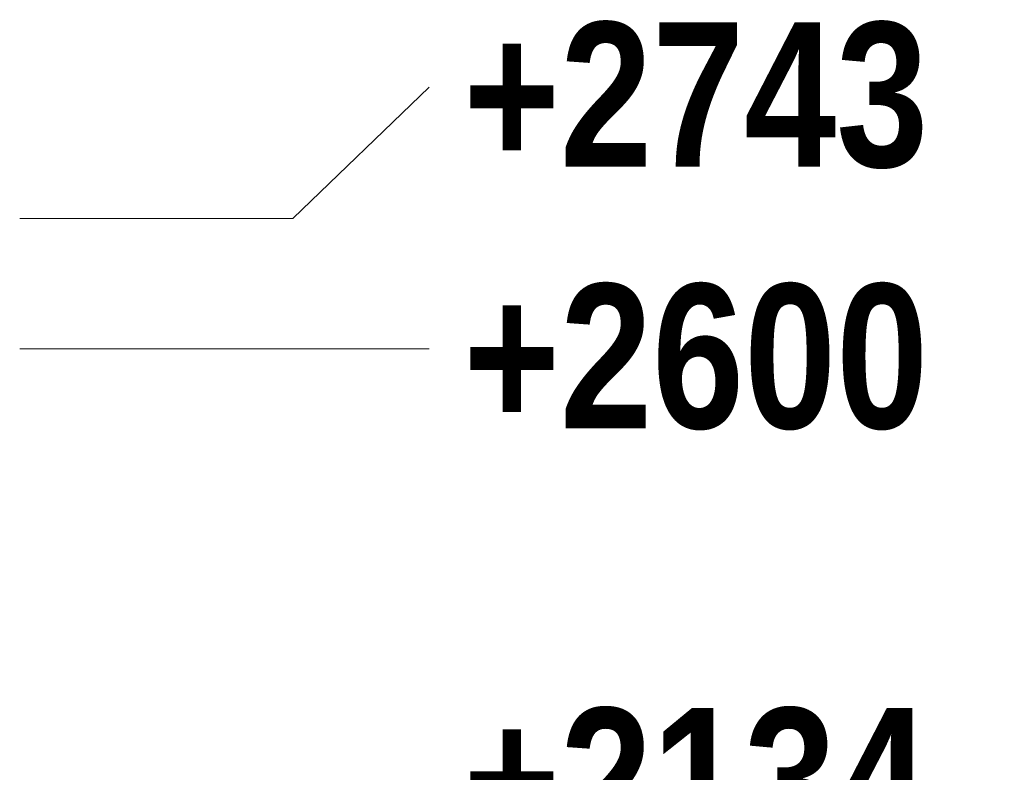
# Model space of a CAD drawing. Header units: millimetres. Extents: x 17 to 413, y 4 to 292.
# Tile 26 of 60: x 148.71 to 157.36, y 152.59 to 159.2. Entities that reach past the tile are written whole.
import ezdxf

# ---------------------------------------------------------------- set-up
doc = ezdxf.new("R2010")
doc.units = ezdxf.units.MM
doc.layers.add('LINE-STEEL', color=7, linetype='Continuous')
doc.layers.add('TEXT-STEEL', color=7, linetype='Continuous')
doc.styles.add('OpenSansCondensed-Bold', font='OpenSansCondensed-Bold.ttf')

msp = doc.modelspace()

# ---------------------------------------------------------------- linework, layer by layer
at = {"layer": 'LINE-STEEL', "lineweight": 5}
for p, q in [((151.1096, 157.4539), (152.3096, 158.6099)), ((148.7096, 157.4539), (151.1096, 157.4539)), ((148.7096, 156.3099), (151.1096, 156.3099)), ((151.1096, 156.3099), (152.3096, 156.3099))]:
    msp.add_line(p, q, dxfattribs=at)

# ---------------------------------------------------------------- texts
at = {"layer": 'TEXT-STEEL', "style": 'OpenSansCondensed-Bold'}
for s, p in [('+2743', (152.6096, 157.9099)), ('+2600', (152.6096, 155.6099)), ('+2134', (152.6096, 151.8819))]:
    msp.add_text(s, height=1.27, dxfattribs=at).set_placement(p)

doc.saveas('drawing.dxf')
